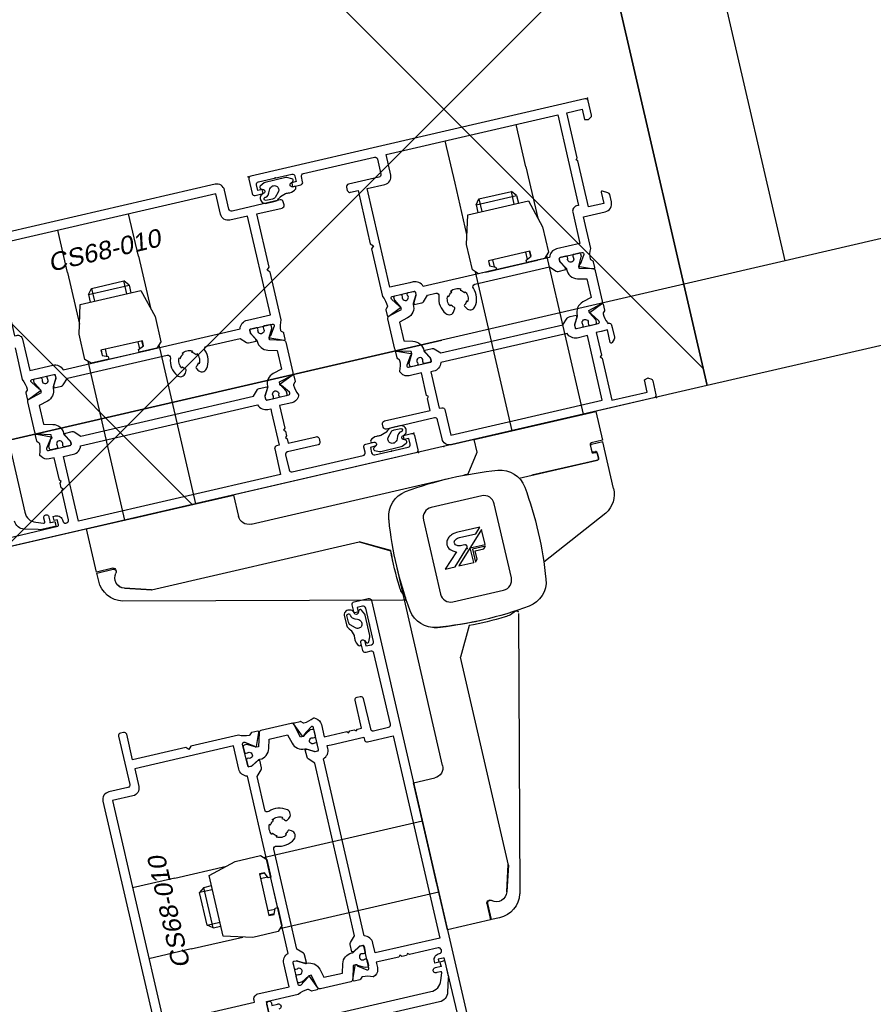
# Model space of a CAD drawing. Header units: centimetres. Extents: x -15121 to 17422, y -60492 to 0.
# Tile 145 of 256: x 2316 to 2332, y -30537 to -30519. Entities that reach past the tile are written whole.
import ezdxf
from ezdxf.enums import TextEntityAlignment as Align
from ezdxf.lldxf.tags import DXFTag

# ---------------------------------------------------------------- set-up
doc = ezdxf.new("R2010")
doc.units = ezdxf.units.CM
doc.header["$LTSCALE"] = 60
for name, pattern in [('__FK_przerywana', [0.32004, 0.16002, -0.16002]), ('DP', [0.5, 0.3, -0.2]), ('KRE-SR', [0.2, 0.12, -0.08])]:
    doc.linetypes.add(name, pattern=pattern)
for name, color, linetype in [('A-SCI', 7, 'Continuous'), ('AIKA NADPROŻA2', 7, 'Continuous'), ('AIKA powierzchnie2', 2, 'Continuous'), ('AIKA sufity podwieszane', 8, 'Continuous'), ('AIKA TYNK2', 5, 'Continuous'), ('AIKA wymiarowanie ogólne rzut2', 7, 'Continuous'), ('AIKA ŚCIANA2', 8, 'Continuous'), ('BA_drz', 7, 'Continuous'), ('podciagi i nadproza', 7, 'DP'), ('RI-PROFILE', 8, 'Continuous')]:
    doc.layers.add(name, color=color, linetype=linetype)
doc.styles.add('T5', font='arial.ttf', dxfattribs={"oblique": 10, "height": 3.5})
doc.styles.add('wymiar', font='txt.shx', dxfattribs={"width": 0.6})
tags = doc.linetypes.add('KRE-DR', pattern=[0.1, 0.06, -0.04]).pattern_tags.tags
tags[6:7] = [DXFTag(74, 4), DXFTag(75, 0), DXFTag(340, '0'), DXFTag(46, 1.0), DXFTag(50, 0.0), DXFTag(44, 0.0), DXFTag(45, 0.0)]
tags[4:5] = [DXFTag(74, 4), DXFTag(75, 0), DXFTag(340, '0'), DXFTag(46, 1.0), DXFTag(50, 0.0), DXFTag(44, 0.0), DXFTag(45, 0.0)]
doc.dimstyles.new('Dwudziestka', dxfattribs={"dimtxt": 7, "dimasz": 0.7, "dimexe": 5, "dimexo": 0, "dimgap": 2.5, "dimtad": 1, "dimtoh": 1, "dimdec": 3, "dimrnd": 0.5, "dimdsep": 46, "dimtxsty": 'wymiar', "dimblk": 'znacznik', "dimcen": 0, "dimdle": 5, "dimse1": 1, "dimse2": 1, "dimclrd": 256, "dimclre": 256, "dimclrt": 256, "dimadec": 0, "dimazin": 0, "dimtfac": 0.4, "dimtdec": 3, "dimtix": 1, "dimtofl": 0, "dimtmove": 2, "dimatfit": 3, "dimldrblk": 'znacznik', "dimfxl": 1, "dimtolj": 1, "dimarcsym": 0})

# ---------------------------------------------------------------- blocks, each defined once
blk = doc.blocks.new('drzwi90+50')
at = {"layer": 'RI-PROFILE'}
for p, q in [((-163.05, 4.884), (-163.05, 5.719)), ((-161.65, 4.884), (-161.65, 5.719)), ((-155.4, 4.884), (-155.4, 5.72)), ((-154, 4.884), (-154, 5.72)), ((-158.121, 5.507), (-158.121, 5.507)), ((-163.05, 4.884), (-163.05, 3.867)), ((-161.65, 3.867), (-161.65, 4.884)), ((-155.4, 4.884), (-155.4, 3.867)), ((-154, 4.884), (-154, 3.867)), ((-162.75, 4.384), (-162.67, 4.484)), ((-161.95, 4.384), (-162.75, 4.384)), ((-162.75, 4.384), (-162.75, 4.233)), ((-162.03, 4.484), (-162.67, 4.484)), ((-162.67, 4.233), (-162.67, 4.484)), ((-161.95, 4.384), (-162.03, 4.484)), ((-162.03, 4.484), (-162.03, 4.233)), ((-161.95, 4.384), (-161.95, 4.233)), ((-155.1, 4.384), (-155.02, 4.484)), ((-154.3, 4.384), (-155.1, 4.384)), ((-155.1, 4.384), (-155.1, 4.233)), ((-154.38, 4.484), (-155.02, 4.484)), ((-155.02, 4.233), (-155.02, 4.484)), ((-154.38, 4.484), (-154.38, 4.233)), ((-154.3, 4.384), (-154.38, 4.484)), ((-154.3, 4.384), (-154.3, 4.233)), ((-162.75, 3.179), (-162.75, 3.284)), ((-162.67, 3.284), (-162.67, 3.143)), ((-162.03, 3.143), (-162.03, 3.284)), ((-161.95, 3.179), (-161.95, 3.284)), ((-155.1, 3.179), (-155.1, 3.284)), ((-155.02, 3.284), (-155.02, 3.143)), ((-154.38, 3.143), (-154.38, 3.284)), ((-154.3, 3.179), (-154.3, 3.284)), ((-163.05, 3.134), (-163.05, -0.001)), ((-161.84, 3.084), (-162.86, 3.084)), ((-161.65, -0.001), (-161.65, 3.134)), ((-155.4, 3.134), (-155.4, -0.001)), ((-154.19, 3.084), (-155.21, 3.084)), ((-154, 3.134), (-154, -0.001)), ((-159.479, 0.392), (-159.479, 0.392)), ((-161.8, -0.001), (-162.9, -0.001)), ((-153.25, -0.001), (-156.15, -0.001)), ((-156.15, -0.001), (-156.15, -0.421)), ((-154.15, -0.001), (-155.25, -0.001)), ((-153.25, -0.851), (-153.25, -0.001)), ((-163.3, -1.52), (-163.3, -0.601)), ((-163.08, -0.751), (-163.12, -0.751)), ((-156.352, -0.621), (-160.25, -0.621)), ((-153.62, -0.921), (-153.62, -0.901)), ((-153.57, -0.851), (-153.25, -0.851)), ((-153.25, -0.871), (-153.57, -0.871)), ((-153.25, -1.029), (-153.25, -0.871)), ((-153.705, -1.276), (-154.211, -1.421)), ((-154.2, -1.421), (-153.703, -1.276)), ((-158.868, -2.701), (-153.612, -1.509)), ((-158.3, -1.421), (-158.856, -1.725)), ((-158.856, -1.721), (-158.3, -1.421)), ((-154.2, -1.421), (-158.3, -1.421)), ((-158.9, -5.969), (-158.9, -2.071)), ((-158.895, -2.701), (-158.868, -2.701)), ((-160.299, -3.421), (-160.249, -3.421)), ((-158.28, -6.171), (-158.7, -6.171)), ((-158.28, -9.071), (-158.28, -6.171)), ((-155.145, -6.921), (-158.28, -6.921)), ((-153.395, -6.921), (-154.411, -6.921)), ((-153.395, -6.921), (-152.558, -6.921)), ((-158.28, -8.171), (-158.28, -7.071)), ((-155.195, -8.131), (-155.195, -7.111)), ((-154.995, -7.301), (-155.136, -7.301)), ((-155.099, -7.221), (-154.995, -7.221)), ((-153.895, -7.221), (-154.045, -7.221)), ((-154.045, -7.301), (-153.795, -7.301)), ((-153.895, -7.221), (-153.795, -7.301)), ((-153.895, -8.021), (-153.895, -7.221)), ((-153.795, -7.941), (-153.795, -7.301)), ((-155.136, -7.941), (-154.995, -7.941)), ((-153.795, -7.941), (-154.045, -7.941)), ((-153.895, -8.021), (-153.795, -7.941)), ((-155.099, -8.021), (-154.995, -8.021)), ((-153.895, -8.021), (-154.045, -8.021)), ((-155.145, -8.321), (-158.28, -8.321)), ((-153.395, -8.321), (-154.411, -8.321)), ((-153.395, -8.321), (-152.558, -8.321)), ((-159.2, -8.701), (-159.18, -8.701)), ((-159.15, -9.071), (-159.15, -8.751)), ((-159.13, -8.751), (-159.13, -9.071)), ((-159.13, -9.071), (-158.28, -9.071))]:
    blk.add_line(p, q, dxfattribs=at)
at = {"layer": 'RI-PROFILE', "linetype": 'KRE-DR'}
for p, q in [((-160.98, -3.453), (-159.788, -8.709)), ((-160, -3.465), (-159.7, -4.021)), ((-159.7, -8.121), (-159.7, -4.021)), ((-159.554, -8.616), (-159.7, -8.11)), ((-159.7, -8.121), (-159.554, -8.618)), ((-159.307, -9.071), (-159.15, -9.071))]:
    blk.add_line(p, q, dxfattribs=at)
at = {"layer": 'RI-PROFILE'}
for points in [[(-160.089, 2.788, -0.634584), (-160.071, 2.822), (-159.959, 2.987, 0.606807), (-159.984, 3.034), (-160.415, 3.034, 0.414214), (-160.435, 3.014), (-160.435, 2.959, 0.131676), (-160.432, 2.949), (-160.36, 2.824), (-160.36, 2.784), (-160.48, 2.784), (-160.509, 2.784, -0.198555), (-160.545, 2.798), (-160.65, 2.904), (-160.813, 2.904, 0.52837), (-160.859, 2.836, -0.26311), (-160.911, 2.481, -0.530631), (-161.077, 2.491), (-161.103, 2.536, -0.386734), (-161.097, 2.563, 0.112751), (-161.046, 2.621), (-161.028, 2.603, 0.272863), (-161.027, 2.806), (-161.046, 2.788, 0.145875), (-161.116, 2.858), (-161.098, 2.877, 0.273231), (-161.301, 2.877), (-161.283, 2.858, 0.145873), (-161.354, 2.788), (-161.372, 2.806, 0.272961), (-161.372, 2.603), (-161.354, 2.621, 0.112964), (-161.302, 2.562, -0.386405), (-161.297, 2.536), (-161.323, 2.491, -0.53092), (-161.488, 2.481, -0.263409), (-161.54, 2.836, 0.527324), (-161.587, 2.904), (-163.059, 2.904), (-163.165, 2.798, -0.193638), (-163.2, 2.784), (-163.35, 2.784), (-163.35, 2.824), (-163.277, 2.949, 0.225639), (-163.275, 2.959), (-163.275, 3.014, 0.378023), (-163.295, 3.034), (-163.727, 3.034, 0.606807), (-163.752, 2.987), (-163.642, 2.82, -0.743149), (-163.623, 2.785), (-163.877, 2.678, -0.535124), (-163.904, 2.696), (-163.905, 2.809, -0.194092), (-163.899, 2.823), (-163.866, 2.858, 0.197355), (-163.86, 2.872, 0.109095), (-163.91, 3.075), (-163.91, 3.698), (-164.34, 3.698, -0.414214), (-164.5, 3.858), (-164.5, 3.998, -0.26784), (-164.475, 4.041), (-164.38, 4.096, -0.577486), (-164.35, 4.079), (-164.35, 3.859), (-164.05, 3.859), (-164.05, 4.769), (-164.02, 4.799), (-164.05, 4.829), (-164.05, 5.719), (-164.35, 5.719), (-164.35, 5.517), (-164.417, 5.499, -0.199036), (-164.432, 5.501), (-164.475, 5.526, -0.267999), (-164.5, 5.569), (-164.5, 5.849, -0.414214), (-164.45, 5.899), (-157.85, 5.899, -0.414214), (-157.8, 5.849), (-157.8, 5.569, -0.414214), (-157.85, 5.519), (-158.01, 5.519), (-158.01, 5.599), (-157.92, 5.599), (-157.92, 5.709, 0.414214), (-157.97, 5.759), (-158.63, 5.759, 0.414214), (-158.68, 5.709), (-158.68, 5.599), (-158.59, 5.599), (-158.59, 5.519), (-158.75, 5.519, -0.414214), (-158.8, 5.569), (-158.8, 5.669, 0.414214), (-158.85, 5.719), (-160.25, 5.719, 0.414214), (-160.3, 5.669), (-160.3, 5.374, 0.414214), (-160.25, 5.324), (-159.65, 5.324, -0.414214), (-159.6, 5.274), (-159.6, 5.214, -0.414214), (-159.65, 5.164), (-159.8, 5.164), (-159.8, 4.114), (-159.85, 4.064), (-159.8, 4.014), (-159.8, 3.075, 0.114289), (-159.85, 2.872, 0.197355), (-159.845, 2.858), (-159.812, 2.823, -0.194092), (-159.806, 2.809), (-159.806, 2.696, -0.535124), (-159.834, 2.678)], [(-160.608, 3.084, -0.333959), (-160.435, 3.214), (-160.374, 3.214), (-159.98, 3.214), (-159.98, 5.164), (-160.33, 5.164, -0.414214), (-160.48, 5.314), (-160.48, 5.719), (-163.87, 5.719), (-163.87, 3.929), (-163.83, 3.929, -0.414214), (-163.73, 3.829), (-163.73, 3.214), (-163.266, 3.214, -0.320603), (-163.102, 3.084)], [(-158.03, 5.593, 0.767684), (-158.01, 5.519), (-157.998, 5.518, -0.085146), (-157.987, 5.515, -0.196823), (-157.939, 5.46, -0.478694), (-158.008, 5.324), (-158.198, 5.324), (-158.198, 5.324, -0.174661), (-158.275, 5.351), (-158.282, 5.358), (-158.319, 5.384), (-158.322, 5.386), (-158.43, 5.421, 0.068397), (-158.502, 5.419), (-158.515, 5.419, -0.170232), (-158.639, 5.466, -0.665595), (-158.62, 5.519), (-158.59, 5.519, 0.766536), (-158.57, 5.593), (-158.615, 5.619, -0.60612), (-158.612, 5.672), (-158.523, 5.714), (-158.502, 5.719), (-158.097, 5.719), (-158.076, 5.714), (-157.987, 5.672, -0.606131), (-157.985, 5.619)], [(-153.498, 3.085), (-156.992, 3.085, 0.33408), (-157.165, 3.215), (-157.62, 3.215), (-157.62, 5.165), (-157.27, 5.165, 0.414214), (-157.12, 5.315), (-157.12, 5.72), (-152.73, 5.72), (-152.73, 3.93), (-152.77, 3.93, 0.414214), (-152.87, 3.83), (-152.87, 3.215), (-152.87, 3.215), (-153.325, 3.215, 0.333959)], [(-158.296, 5.48), (-158.217, 5.393, 0.18506), (-158.157, 5.375), (-158.027, 5.375), (-158.007, 5.387), (-158, 5.409), (-158.01, 5.43), (-158.032, 5.439), (-158.043, 5.44), (-158.062, 5.443), (-158.094, 5.464), (-158.121, 5.507), (-158.141, 5.553), (-158.156, 5.58, 0.433179), (-158.288, 5.602, 0.420657), (-158.296, 5.48, -1.025064)], [(-163.276, 2.96), (-163.364, 2.807, 0.13166), (-163.368, 2.792, -0.358413), (-163.532, 2.563), (-163.706, 2.518), (-163.706, 2.15), (-163.532, 2.104, -0.358413), (-163.368, 1.876, 0.164629), (-163.364, 1.861), (-163.277, 1.708), (-163.277, 1.658, -0.461597), (-163.301, 1.635), (-163.411, 1.635, -0.434504), (-163.436, 1.659), (-163.436, 1.68, 1.657677), (-163.541, 1.683), (-163.541, 1.659, -0.439085), (-163.566, 1.635), (-163.676, 1.635, -0.438953), (-163.701, 1.659), (-163.701, 1.702, -0.158229), (-163.698, 1.712), (-163.61, 1.873), (-163.609, 1.917), (-163.869, 1.988, -0.319083), (-163.906, 2.034), (-163.906, 2.633, -0.340697), (-163.869, 2.682), (-163.609, 2.75), (-163.61, 2.795), (-163.698, 2.955, -0.126209), (-163.701, 2.965), (-163.701, 3.009, -0.414214), (-163.676, 3.034), (-163.566, 3.034, -0.414214), (-163.541, 3.009), (-163.541, 2.984, 1.657677), (-163.436, 2.987), (-163.436, 3.009, -0.414214), (-163.411, 3.034), (-163.301, 3.034, -0.414214), (-163.276, 3.009)], [(-160.435, 2.96), (-160.346, 2.807, -0.13166), (-160.342, 2.792, 0.358413), (-160.178, 2.563), (-160.005, 2.518), (-160.005, 2.15), (-160.178, 2.104, 0.358413), (-160.342, 1.876, -0.164629), (-160.346, 1.861), (-160.434, 1.708), (-160.434, 1.658, 0.461597), (-160.409, 1.635), (-160.3, 1.635, 0.434504), (-160.275, 1.659), (-160.275, 1.68, -1.657677), (-160.17, 1.683), (-160.17, 1.659, 0.439085), (-160.145, 1.635), (-160.035, 1.635, 0.438953), (-160.01, 1.659), (-160.01, 1.702, 0.158229), (-160.013, 1.712), (-160.1, 1.873), (-160.102, 1.917), (-159.842, 1.988, 0.319083), (-159.805, 2.034), (-159.805, 2.633, 0.340697), (-159.842, 2.682), (-160.102, 2.75), (-160.1, 2.795), (-160.013, 2.955, 0.126209), (-160.01, 2.965), (-160.01, 3.009, 0.414214), (-160.035, 3.034), (-160.145, 3.034, 0.414214), (-160.17, 3.009), (-160.17, 2.984, -1.657677), (-160.275, 2.987), (-160.275, 3.009, 0.414214), (-160.3, 3.034), (-160.41, 3.034, 0.414214), (-160.435, 3.009)], [(-157.299, 3.034), (-157.189, 3.034, -0.459063), (-157.165, 3.01), (-157.165, 2.961), (-157.253, 2.808, 0.13166), (-157.257, 2.793), (-157.257, 2.777, -0.340635), (-157.421, 2.565), (-157.594, 2.519), (-157.594, 2.151), (-157.421, 2.105, -0.340635), (-157.257, 1.893), (-157.257, 1.877, 0.13166), (-157.253, 1.862), (-157.164, 1.709), (-157.164, 1.66, -0.414214), (-157.189, 1.635), (-157.299, 1.635, -0.414214), (-157.324, 1.66), (-157.324, 1.682, 1.657677), (-157.429, 1.684), (-157.429, 1.66, -0.414214), (-157.454, 1.635), (-157.564, 1.635, -0.414214), (-157.589, 1.66), (-157.589, 1.704, -0.177104), (-157.587, 1.714), (-157.499, 1.874), (-157.497, 1.919), (-157.757, 1.987, -0.340697), (-157.794, 2.035), (-157.794, 2.635, -0.308868), (-157.755, 2.679), (-157.497, 2.751), (-157.499, 2.796), (-157.587, 2.956, 0.02896), (-157.589, 2.966), (-157.589, 3.01, -0.440048), (-157.564, 3.034), (-157.454, 3.034, -0.443383), (-157.429, 3.01), (-157.429, 2.986, 1.657677), (-157.324, 2.989), (-157.324, 3.01, -0.44283)], [(-160.48, 0.179), (-163.47, 0.179), (-163.47, 1.454), (-163.266, 1.454, 0.320603), (-163.102, 1.584), (-160.608, 1.584, 0.333959), (-160.435, 1.454), (-160.38, 1.454), (-160.38, 0.734), (-160.43, 0.734, 0.414214), (-160.48, 0.684)], [(-159.57, 0.305, 0.767684), (-159.59, 0.38), (-159.602, 0.381, -0.085146), (-159.613, 0.384, -0.196823), (-159.66, 0.439, -0.478694), (-159.591, 0.575), (-159.401, 0.575), (-159.401, 0.575, -0.174661), (-159.325, 0.547), (-159.317, 0.541), (-159.281, 0.515), (-159.277, 0.513), (-159.169, 0.477, 0.068397), (-159.097, 0.48), (-159.084, 0.48, -0.170232), (-158.96, 0.433, -0.665595), (-158.98, 0.38), (-159.009, 0.38, 0.766536), (-159.03, 0.305), (-158.985, 0.279, -0.60612), (-158.987, 0.226), (-159.076, 0.185), (-159.097, 0.18), (-159.502, 0.18), (-159.523, 0.185), (-159.612, 0.226, -0.606131), (-159.615, 0.279)], [(-159.304, 0.419), (-159.383, 0.505, 0.18506), (-159.442, 0.524), (-159.572, 0.524), (-159.593, 0.512), (-159.6, 0.49), (-159.59, 0.468), (-159.568, 0.46), (-159.556, 0.459), (-159.538, 0.456), (-159.505, 0.435), (-159.479, 0.392), (-159.459, 0.346), (-159.444, 0.319, 0.433179), (-159.312, 0.297, 0.420657), (-159.304, 0.419, -1.025064)], [(-157.973, -2.751, 0.767684), (-157.899, -2.731), (-157.897, -2.719, -0.085146), (-157.895, -2.708, -0.196823), (-157.839, -2.661, -0.478694), (-157.703, -2.73), (-157.703, -2.92), (-157.703, -2.92, -0.174661), (-157.731, -2.996), (-157.738, -3.004), (-157.763, -3.04), (-157.766, -3.044), (-157.801, -3.152, 0.068397), (-157.798, -3.224), (-157.798, -3.237, -0.170232), (-157.845, -3.361, -0.665595), (-157.898, -3.341), (-157.898, -3.312, 0.766536), (-157.973, -3.292), (-157.999, -3.336, -0.60612), (-158.052, -3.334), (-158.094, -3.245), (-158.098, -3.224), (-158.098, -2.819), (-158.094, -2.798), (-158.052, -2.709, -0.606131), (-157.999, -2.706)], [(-157.86, -3.017), (-157.773, -2.938, 0.18506), (-157.755, -2.879), (-157.755, -2.749), (-157.766, -2.728), (-157.789, -2.721), (-157.81, -2.731), (-157.819, -2.753), (-157.82, -2.765), (-157.822, -2.783), (-157.844, -2.816), (-157.887, -2.842), (-157.933, -2.862), (-157.96, -2.877, 0.433179), (-157.981, -3.009, 0.420657), (-157.86, -3.017, -1.025064)], [(-155.244, -5.022), (-155.244, -5.132, -0.459063), (-155.268, -5.156), (-155.317, -5.156), (-155.471, -5.068, 0.13166), (-155.486, -5.064), (-155.501, -5.064, -0.340635), (-155.714, -4.9), (-155.759, -4.727), (-156.127, -4.727), (-156.173, -4.9, -0.340635), (-156.386, -5.064), (-156.401, -5.064, 0.13166), (-156.416, -5.068), (-156.569, -5.157), (-156.618, -5.157, -0.414214), (-156.643, -5.132), (-156.643, -5.022, -0.414214), (-156.618, -4.997), (-156.597, -4.997, 1.657677), (-156.594, -4.892), (-156.618, -4.892, -0.414214), (-156.643, -4.867), (-156.643, -4.757, -0.414214), (-156.618, -4.732), (-156.575, -4.732, -0.177104), (-156.565, -4.734), (-156.405, -4.822), (-156.36, -4.824), (-156.291, -4.564, -0.340697), (-156.243, -4.527), (-155.644, -4.527, -0.308868), (-155.6, -4.566), (-155.527, -4.824), (-155.482, -4.822), (-155.322, -4.734, 0.02896), (-155.312, -4.732), (-155.268, -4.732, -0.440048), (-155.244, -4.757), (-155.244, -4.867, -0.443383), (-155.268, -4.892), (-155.293, -4.892, 1.657677), (-155.29, -4.997), (-155.268, -4.997, -0.44283)], [(-155.193, -8.823), (-155.193, -5.329, 0.33408), (-155.063, -5.156), (-155.063, -4.701), (-153.113, -4.701), (-153.113, -5.051, 0.414214), (-152.963, -5.201), (-152.558, -5.201), (-152.558, -9.591), (-154.349, -9.591), (-154.349, -9.551, 0.414214), (-154.449, -9.451), (-155.063, -9.451), (-155.063, -9.451), (-155.063, -8.996, 0.333959)]]:
    blk.add_lwpolyline(points, format="xyb", close=True, dxfattribs=at)
for points in [[(-152.69, 3.7), (-152.69, 3.076, 0.106121), (-152.74, 2.873, 0.205169), (-152.734, 2.858), (-152.702, 2.825, -0.197654), (-152.696, 2.811), (-152.696, 2.697, -0.536162), (-152.724, 2.679), (-152.979, 2.787, -0.626446), (-152.962, 2.822), (-152.849, 2.988, 0.606807), (-152.874, 3.035), (-153.305, 3.035, 0.414214), (-153.325, 3.015), (-153.325, 2.96, 0.131589), (-153.322, 2.95), (-153.25, 2.825), (-153.25, 2.785), (-153.399, 2.785, -0.198435), (-153.435, 2.8), (-153.54, 2.905), (-155.513, 2.905, 0.527301), (-155.559, 2.837, -0.263181), (-155.611, 2.482, -0.530303), (-155.776, 2.492), (-155.803, 2.537, -0.387107), (-155.797, 2.563, 0.112813), (-155.746, 2.622), (-155.728, 2.603, 0.272961), (-155.727, 2.807), (-155.746, 2.788, 0.14588), (-155.816, 2.859), (-155.798, 2.877, 0.273255), (-156.001, 2.877), (-155.983, 2.859, 0.14598), (-156.054, 2.788), (-156.072, 2.807, 0.272863), (-156.072, 2.603), (-156.054, 2.622, 0.112856), (-156.002, 2.563, -0.386415), (-155.997, 2.537), (-156.023, 2.492, -0.530912), (-156.188, 2.481, -0.263412), (-156.24, 2.837, 0.527237), (-156.287, 2.905), (-156.949, 2.905), (-157.055, 2.8, -0.198435), (-157.09, 2.785), (-157.24, 2.785), (-157.24, 2.825), (-157.167, 2.95, 0.131589), (-157.165, 2.96), (-157.165, 3.015, 0.414214), (-157.185, 3.035), (-157.616, 3.035, 0.606807), (-157.64, 2.988), (-157.528, 2.822, -0.629353), (-157.509, 2.787), (-157.765, 2.679, -0.536162), (-157.793, 2.697), (-157.794, 2.811, -0.197654), (-157.788, 2.825), (-157.755, 2.858, 0.205169), (-157.749, 2.873, 0.106092), (-157.8, 3.076), (-157.8, 4.015), (-157.75, 4.065), (-157.8, 4.115), (-157.8, 5.165), (-158.3, 5.165, -0.414214), (-158.35, 5.215), (-158.35, 5.275, -0.414214), (-158.3, 5.325), (-157.35, 5.325, 0.414292), (-157.3, 5.375), (-157.3, 5.75, -0.414292), (-157.15, 5.9), (-152.15, 5.9, -0.414214)], [(-152.165, 3.312), (-152.165, 0.579, -0.342952), (-152.329, 0.344), (-152.469, 0.293, -0.638068), (-152.495, 0.312), (-152.495, 0.385, 1.146176), (-152.595, 0.385), (-152.595, 0.275), (-152.64, 0.275), (-152.685, 0.275), (-152.685, 0.23), (-152.685, 0.186), (-152.64, 0.184), (-152.407, 0.184), (-152.372, 0.184), (-152.339, 0.197), (-152.082, 0.267, 0.351665), (-151.935, 0.46)], [(-152.902, 1.714), (-152.99, 1.874), (-152.992, 1.919), (-152.732, 1.987, 0.340697), (-152.695, 2.035), (-152.695, 2.635, 0.340697), (-152.732, 2.683), (-152.992, 2.751), (-152.99, 2.796), (-152.902, 2.956), (-152.902, 2.956), (-152.902, 2.957), (-152.902, 2.957), (-152.902, 2.957), (-152.902, 2.957), (-152.902, 2.957), (-152.902, 2.958), (-152.902, 2.958), (-152.902, 2.958), (-152.902, 2.958), (-152.901, 2.958), (-152.901, 2.959), (-152.901, 2.959), (-152.901, 2.959), (-152.901, 2.959), (-152.901, 2.959), (-152.901, 2.959), (-152.901, 2.96), (-152.901, 2.96), (-152.901, 2.96), (-152.901, 2.96), (-152.901, 2.96), (-152.901, 2.961), (-152.901, 2.961), (-152.9, 2.961), (-152.9, 2.961), (-152.9, 2.962), (-152.9, 2.962), (-152.9, 2.962), (-152.9, 2.962), (-152.9, 2.962), (-152.9, 2.963), (-152.9, 2.963), (-152.9, 2.963), (-152.9, 2.963), (-152.9, 2.963), (-152.9, 2.964), (-152.9, 2.964), (-152.9, 2.964), (-152.9, 2.964), (-152.9, 2.964), (-152.9, 2.965), (-152.9, 2.965), (-152.9, 2.965), (-152.9, 2.965), (-152.9, 2.965), (-152.9, 2.966), (-152.9, 2.966), (-152.9, 2.966), (-152.9, 2.966), (-152.9, 3.01, 0.440048), (-152.925, 3.034), (-153.035, 3.034, 0.443383), (-153.06, 3.01), (-153.06, 2.986, -1.657677), (-153.165, 2.989), (-153.165, 3.01, 0.44283), (-153.19, 3.034), (-153.3, 3.034, 0.459063), (-153.324, 3.01), (-153.324, 2.961), (-153.236, 2.808, -0.13166), (-153.232, 2.793), (-153.232, 2.777, 0.340635), (-153.068, 2.565), (-152.895, 2.519), (-152.895, 2.151), (-153.068, 2.105, 0.340635), (-153.232, 1.893), (-153.232, 1.877, -0.13166), (-153.236, 1.862), (-153.325, 1.709), (-153.325, 1.66, 0.414214), (-153.3, 1.635), (-153.19, 1.635, 0.414214), (-153.165, 1.66), (-153.165, 1.682, -1.657677), (-153.06, 1.684), (-153.06, 1.66, 0.414214), (-153.035, 1.635), (-152.925, 1.635, 0.414214), (-152.9, 1.66), (-152.9, 1.704), (-152.9, 1.704), (-152.9, 1.704), (-152.9, 1.705), (-152.9, 1.705), (-152.9, 1.705), (-152.9, 1.705), (-152.9, 1.705), (-152.9, 1.706), (-152.9, 1.706), (-152.9, 1.706), (-152.9, 1.706), (-152.9, 1.706), (-152.9, 1.707), (-152.9, 1.707), (-152.9, 1.707), (-152.9, 1.707), (-152.9, 1.707), (-152.9, 1.708)], [(-160.651, 1.764), (-163.06, 1.765), (-163.165, 1.869, 0.198555), (-163.2, 1.884), (-163.23, 1.884), (-163.35, 1.884), (-163.35, 1.844), (-163.277, 1.718, -0.131676), (-163.275, 1.708), (-163.275, 1.654, -0.414214), (-163.295, 1.634), (-163.726, 1.634, -0.606807), (-163.75, 1.681), (-163.639, 1.845, 0.646901), (-163.624, 1.883), (-163.875, 1.99, 0.535124), (-163.903, 1.972), (-163.904, 1.858, 0.194092), (-163.898, 1.845), (-163.865, 1.81, -0.197355), (-163.859, 1.796, -0.120169), (-163.904, 1.613), (-163.904, 1.594), (-163.92, 1.594, 0.414214), (-163.97, 1.544), (-163.97, 1.498), (-163.97, 1.308, 0.183977), (-163.957, 1.274), (-163.905, 1.216, 0.689293), (-163.87, 1.229), (-163.87, 1.474), (-163.745, 1.474), (-163.65, 1.474), (-163.65, 1.029), (-163.62, 0.999), (-163.65, 0.969), (-163.65, 0.139), (-164.35, 0.139), (-164.35, 0.38), (-164.417, 0.398, 0.199491), (-164.432, 0.396), (-164.475, 0.371, 0.26753), (-164.5, 0.328), (-164.5, 0.049, 0.414214), (-164.45, -0.001), (-160.45, -0.001, 0.414214), (-160.3, 0.149), (-160.3, 0.524, -0.414214), (-160.25, 0.574), (-159.3, 0.574, 0.414214), (-159.25, 0.624), (-159.25, 0.684, 0.414246), (-159.3, 0.734), (-160.2, 0.734), (-160.2, 0.969), (-160.23, 0.999), (-160.2, 1.029), (-160.2, 1.474), (-159.96, 1.474, 0.339941), (-159.802, 1.589, 0.187191), (-159.803, 1.6, -0.110142), (-159.85, 1.796, -0.197355), (-159.845, 1.81), (-159.812, 1.845, 0.194092), (-159.806, 1.859), (-159.806, 1.972, 0.535124), (-159.834, 1.99), (-160.086, 1.884, 0.700624), (-160.07, 1.846), (-159.959, 1.681, -0.606807), (-159.984, 1.634), (-160.415, 1.634, -0.414214), (-160.435, 1.654), (-160.435, 1.709, -0.131676), (-160.432, 1.719), (-160.36, 1.844), (-160.36, 1.884), (-160.48, 1.884), (-160.509, 1.884, 0.198555), (-160.545, 1.869), (-160.65, 1.764)], [(-150.7, 0.165), (-152.72, 0.18, -0.412055), (-152.74, 0.2), (-152.74, 0.3), (-152.68, 0.3), (-152.68, 0.38), (-152.72, 0.38, 0.43156), (-152.839, 0.253, -0.43156), (-152.889, 0.2), (-152.9, 0.2, -0.414214), (-152.95, 0.25), (-152.95, 0.82), (-152.98, 0.85), (-152.95, 0.88), (-152.95, 0.97), (-152.98, 1), (-152.95, 1.03), (-152.95, 1.475), (-152.85, 1.475, 0.268304), (-152.709, 1.552), (-152.693, 1.579, 0.250573), (-152.692, 1.598, -0.103677), (-152.74, 1.797, -0.205169), (-152.734, 1.812), (-152.702, 1.845, 0.197654), (-152.696, 1.859), (-152.696, 1.973, 0.536162), (-152.724, 1.991), (-152.983, 1.881, 1.096781), (-152.964, 1.846), (-152.849, 1.682, -0.606807), (-152.874, 1.635), (-153.305, 1.635, -0.414214), (-153.325, 1.655), (-153.325, 1.71, -0.131589), (-153.322, 1.72), (-153.25, 1.845), (-153.25, 1.885), (-153.399, 1.885, 0.198435), (-153.435, 1.87), (-153.541, 1.764), (-156.949, 1.765), (-157.055, 1.87, 0.198435), (-157.09, 1.885), (-157.24, 1.885), (-157.24, 1.845), (-157.167, 1.72, -0.131589), (-157.165, 1.71), (-157.165, 1.655, -0.414214), (-157.185, 1.635), (-157.616, 1.635, -0.606807), (-157.64, 1.682), (-157.525, 1.846, 1.096781), (-157.506, 1.881), (-157.765, 1.991, 0.536162), (-157.793, 1.973), (-157.794, 1.859, 0.197654), (-157.788, 1.845), (-157.755, 1.812, -0.205169), (-157.749, 1.797, -0.103677), (-157.798, 1.598, 0.250573), (-157.797, 1.579), (-157.781, 1.552, 0.268304), (-157.64, 1.475), (-157.4, 1.475), (-157.4, 1.03), (-157.37, 1), (-157.4, 0.97), (-157.4, 0.88), (-157.37, 0.85), (-157.4, 0.82), (-157.4, 0.735), (-157.95, 0.735, 0.414214), (-158, 0.685), (-158, 0.625, 0.414165), (-157.95, 0.575), (-157.35, 0.575), (-157.347, 0.575), (-157.345, 0.575), (-157.344, 0.575), (-157.342, 0.575), (-157.341, 0.574), (-157.339, 0.574), (-157.338, 0.574), (-157.336, 0.573), (-157.335, 0.573), (-157.333, 0.572), (-157.332, 0.572), (-157.331, 0.571), (-157.329, 0.571), (-157.328, 0.57), (-157.326, 0.569), (-157.325, 0.568), (-157.323, 0.568), (-157.322, 0.567), (-157.321, 0.566), (-157.319, 0.565), (-157.318, 0.564), (-157.317, 0.563), (-157.315, 0.562), (-157.314, 0.56), (-157.313, 0.559), (-157.312, 0.558), (-157.311, 0.557), (-157.31, 0.555), (-157.309, 0.554), (-157.308, 0.553), (-157.307, 0.551), (-157.306, 0.55), (-157.306, 0.549), (-157.305, 0.547), (-157.304, 0.546), (-157.303, 0.544), (-157.303, 0.543), (-157.302, 0.541), (-157.302, 0.54), (-157.301, 0.538), (-157.301, 0.537), (-157.301, 0.535), (-157.3, 0.534), (-157.3, 0.532), (-157.3, 0.531), (-157.3, 0.529), (-157.3, 0.528), (-157.3, 0.526), (-157.3, 0.525), (-157.3, 0.525), (-157.3, 0.23, -0.414214), (-157.35, 0.18), (-158.75, 0.18, -0.414214), (-158.8, 0.23), (-158.8, 0.33, 0.414214), (-158.85, 0.38), (-159.01, 0.38, 0.998203), (-159.01, 0.3), (-158.92, 0.3), (-158.92, 0.19, -0.414214), (-158.97, 0.14), (-159.63, 0.14, -0.414214), (-159.68, 0.19), (-159.68, 0.3), (-159.59, 0.3), (-159.59, 0.38), (-159.75, 0.38, 0.414214), (-159.8, 0.33), (-159.8, 0.05, 0.414214), (-159.75, 0), (-149.65, 0, 0.414214)], [(-157.17, 0.735, -0.414214), (-157.12, 0.685), (-157.12, 0.18), (-153.13, 0.18), (-153.13, 1.455), (-153.325, 1.455, -0.333915), (-153.497, 1.585), (-156.992, 1.585, -0.33369), (-157.165, 1.455), (-157.22, 1.455), (-157.22, 1.455), (-157.22, 1.38), (-157.22, 0.735), (-157.17, 0.735), (-157.167, 0.735)], [(-160.55, -0.621), (-160.641, -0.621), (-160.9, -0.251), (-160.9, -0.001), (-163.3, -0.001), (-163.3, -0.571), (-163.08, -0.571, -0.414214), (-163.05, -0.601), (-163.05, -0.741, -0.414214), (-163.08, -0.771), (-163.12, -0.771, 0.414214), (-163.15, -0.801), (-163.15, -0.891, 0.414214), (-163.12, -0.921), (-162.9, -0.921), (-161.825, -0.921)], [(-163.3, -0.601), (-163.08, -0.601, -0.414214), (-163.05, -0.631), (-163.05, -0.721, -0.414214), (-163.08, -0.751)], [(-163.15, -0.891), (-163.15, -0.781, -0.414214), (-163.12, -0.751)], [(-161.575, -0.921), (-163.12, -0.921, -0.414214), (-163.15, -0.891)], [(-161, -2.751), (-161, -1.291, -0.414223), (-160.8, -1.091)], [(-160.8, -1.091), (-159.8, -1.091, -0.414209), (-159.6, -1.291)], [(-158.959, -2.931, 0.031966), (-158.9, -2.039, 0.031912), (-158.954, -1.148, 0.001317), (-158.959, -1.111)], [(-159.6, -1.291), (-159.6, -2.751, -0.414218), (-159.8, -2.951)], [(-158.113, -11.621), (-158.098, -9.601, -0.412055), (-158.078, -9.581), (-157.978, -9.581), (-157.978, -9.641), (-157.898, -9.641), (-157.898, -9.601, 0.43156), (-158.025, -9.482, -0.43156), (-158.078, -9.432), (-158.078, -9.421, -0.414214), (-158.028, -9.371), (-157.458, -9.371), (-157.428, -9.341), (-157.398, -9.371), (-157.308, -9.371), (-157.278, -9.341), (-157.248, -9.371), (-156.803, -9.371), (-156.803, -9.471, 0.268304), (-156.726, -9.612), (-156.699, -9.629, 0.250573), (-156.68, -9.629, -0.103677), (-156.481, -9.581, -0.205169), (-156.467, -9.587), (-156.433, -9.619, 0.197654), (-156.419, -9.625), (-156.306, -9.625, 0.536162), (-156.287, -9.597), (-156.397, -9.338, 1.096781), (-156.432, -9.357), (-156.596, -9.472, -0.606807), (-156.643, -9.447), (-156.643, -9.016, -0.414214), (-156.623, -8.996), (-156.569, -8.996, -0.131589), (-156.559, -8.999), (-156.433, -9.071), (-156.393, -9.071), (-156.393, -8.922, 0.198435), (-156.408, -8.887), (-156.514, -8.78), (-156.513, -5.372), (-156.408, -5.266, 0.198435), (-156.393, -5.231), (-156.393, -5.081), (-156.433, -5.081), (-156.559, -5.154, -0.131589), (-156.569, -5.156), (-156.623, -5.156, -0.414214), (-156.643, -5.136), (-156.643, -4.705, -0.606807), (-156.596, -4.681), (-156.432, -4.796, 1.096781), (-156.397, -4.815), (-156.287, -4.556, 0.536162), (-156.306, -4.528), (-156.419, -4.528, 0.197654), (-156.433, -4.533), (-156.467, -4.566, -0.205169), (-156.481, -4.572, -0.103677), (-156.68, -4.523, 0.250573), (-156.699, -4.524), (-156.726, -4.541, 0.268304), (-156.803, -4.681), (-156.803, -4.921), (-157.248, -4.921), (-157.278, -4.951), (-157.308, -4.921), (-157.398, -4.921), (-157.428, -4.951), (-157.458, -4.921), (-157.543, -4.921), (-157.543, -4.371, 0.414214), (-157.593, -4.321), (-157.653, -4.321, 0.414165), (-157.703, -4.371), (-157.703, -4.971), (-157.704, -4.974), (-157.704, -4.976), (-157.704, -4.977), (-157.704, -4.979), (-157.704, -4.98), (-157.705, -4.982), (-157.705, -4.983), (-157.705, -4.985), (-157.706, -4.986), (-157.706, -4.988), (-157.707, -4.989), (-157.707, -4.991), (-157.708, -4.992), (-157.709, -4.994), (-157.709, -4.995), (-157.71, -4.996), (-157.711, -4.998), (-157.712, -4.999), (-157.713, -5.001), (-157.714, -5.002), (-157.715, -5.003), (-157.716, -5.004), (-157.717, -5.006), (-157.718, -5.007), (-157.719, -5.008), (-157.721, -5.009), (-157.722, -5.01), (-157.723, -5.011), (-157.724, -5.012), (-157.726, -5.013), (-157.727, -5.014), (-157.729, -5.015), (-157.73, -5.016), (-157.731, -5.016), (-157.733, -5.017), (-157.734, -5.018), (-157.736, -5.018), (-157.737, -5.019), (-157.739, -5.019), (-157.74, -5.02), (-157.742, -5.02), (-157.743, -5.02), (-157.745, -5.021), (-157.746, -5.021), (-157.748, -5.021), (-157.749, -5.021), (-157.751, -5.021), (-157.752, -5.021), (-157.753, -5.021), (-157.753, -5.021), (-158.048, -5.021, -0.414214), (-158.098, -4.971), (-158.098, -3.571, -0.414214), (-158.048, -3.521), (-157.948, -3.521, 0.414214), (-157.898, -3.471), (-157.898, -3.311, 0.998203), (-157.978, -3.311), (-157.978, -3.401), (-158.088, -3.401, -0.414214), (-158.138, -3.351), (-158.138, -2.691, -0.414214), (-158.088, -2.641), (-157.978, -2.641), (-157.978, -2.731), (-157.898, -2.731), (-157.898, -2.571, 0.414214), (-157.948, -2.521), (-158.228, -2.521, 0.414214), (-158.278, -2.571), (-158.278, -12.671, 0.414214)], [(-159.8, -2.951), (-160.8, -2.951, -0.414204), (-161, -2.751)], [(-154.578, -10.059), (-154.578, -9.631), (-155.202, -9.631, 0.106121), (-155.405, -9.581, 0.205169), (-155.42, -9.587), (-155.454, -9.619, -0.197654), (-155.468, -9.625), (-155.581, -9.625, -0.536162), (-155.6, -9.597), (-155.492, -9.342, -0.626446), (-155.456, -9.36), (-155.291, -9.472, 0.606807), (-155.243, -9.447), (-155.243, -9.016, 0.414214), (-155.263, -8.996), (-155.318, -8.996, 0.131589), (-155.328, -8.999), (-155.453, -9.071), (-155.493, -9.071), (-155.493, -8.922, -0.198435), (-155.479, -8.887), (-155.373, -8.781), (-155.373, -6.808, 0.527301), (-155.441, -6.762, -0.263181), (-155.797, -6.71, -0.530303), (-155.786, -6.545), (-155.742, -6.518, -0.387107), (-155.715, -6.524, 0.112813), (-155.657, -6.575), (-155.675, -6.594, 0.272961), (-155.472, -6.594), (-155.49, -6.575, 0.14588), (-155.42, -6.505), (-155.401, -6.523, 0.273255), (-155.401, -6.32), (-155.419, -6.338, 0.14598), (-155.49, -6.267), (-155.472, -6.249, 0.272863), (-155.675, -6.249), (-155.657, -6.267, 0.112856), (-155.715, -6.319, -0.386415), (-155.742, -6.325), (-155.786, -6.298, -0.530912), (-155.797, -6.133, -0.263412), (-155.441, -6.081, 0.527237), (-155.373, -6.034), (-155.373, -5.372), (-155.479, -5.266, -0.198435), (-155.493, -5.231), (-155.493, -5.081), (-155.453, -5.081), (-155.328, -5.154, 0.131589), (-155.318, -5.156), (-155.263, -5.156, 0.414214), (-155.243, -5.136), (-155.243, -4.705, 0.606807), (-155.291, -4.681), (-155.457, -4.793, -0.629353), (-155.491, -4.812), (-155.6, -4.556, -0.536162), (-155.581, -4.528), (-155.468, -4.528, -0.197654), (-155.454, -4.533), (-155.42, -4.566, 0.205169), (-155.405, -4.572, 0.106092), (-155.202, -4.521), (-154.263, -4.521), (-154.213, -4.571), (-154.163, -4.521), (-153.113, -4.521), (-153.113, -4.021, -0.414214), (-153.063, -3.971), (-153.003, -3.971, -0.414214), (-152.953, -4.021), (-152.953, -4.971, 0.414292), (-152.903, -5.021), (-152.528, -5.021, -0.414292), (-152.378, -5.171), (-152.378, -10.171, -0.414214)], [(-157.543, -5.151, -0.414214), (-157.593, -5.201), (-158.098, -5.201), (-158.098, -9.191), (-156.823, -9.191), (-156.823, -8.996, -0.333915), (-156.693, -8.824), (-156.693, -5.329, -0.33369), (-156.823, -5.156), (-156.823, -5.101), (-156.823, -5.101), (-156.899, -5.101), (-157.543, -5.101), (-157.543, -5.151), (-157.544, -5.154)], [(-156.565, -9.419), (-156.405, -9.331), (-156.36, -9.329), (-156.291, -9.589, 0.340697), (-156.243, -9.626), (-155.644, -9.626, 0.340697), (-155.595, -9.589), (-155.527, -9.329), (-155.482, -9.331), (-155.322, -9.419), (-155.322, -9.419), (-155.322, -9.419), (-155.322, -9.419), (-155.322, -9.419), (-155.321, -9.419), (-155.321, -9.419), (-155.321, -9.419), (-155.321, -9.419), (-155.321, -9.419), (-155.32, -9.42), (-155.32, -9.42), (-155.32, -9.42), (-155.32, -9.42), (-155.32, -9.42), (-155.319, -9.42), (-155.319, -9.42), (-155.319, -9.42), (-155.319, -9.42), (-155.319, -9.42), (-155.318, -9.42), (-155.318, -9.42), (-155.318, -9.42), (-155.318, -9.42), (-155.318, -9.421), (-155.317, -9.421), (-155.317, -9.421), (-155.317, -9.421), (-155.317, -9.421), (-155.317, -9.421), (-155.316, -9.421), (-155.316, -9.421), (-155.316, -9.421), (-155.316, -9.421), (-155.316, -9.421), (-155.315, -9.421), (-155.315, -9.421), (-155.315, -9.421), (-155.315, -9.421), (-155.315, -9.421), (-155.314, -9.421), (-155.314, -9.421), (-155.314, -9.421), (-155.314, -9.421), (-155.313, -9.421), (-155.313, -9.421), (-155.313, -9.421), (-155.313, -9.421), (-155.313, -9.421), (-155.312, -9.421), (-155.312, -9.421), (-155.268, -9.421, 0.440048), (-155.244, -9.396), (-155.244, -9.286, 0.443383), (-155.268, -9.261), (-155.293, -9.261, -1.657677), (-155.29, -9.156), (-155.268, -9.156, 0.44283), (-155.244, -9.131), (-155.244, -9.021, 0.459063), (-155.268, -8.997), (-155.317, -8.997), (-155.471, -9.085, -0.13166), (-155.486, -9.089), (-155.501, -9.089, 0.340635), (-155.714, -9.253), (-155.759, -9.426), (-156.127, -9.426), (-156.173, -9.253, 0.340635), (-156.386, -9.089), (-156.401, -9.089, -0.13166), (-156.416, -9.085), (-156.569, -8.996), (-156.618, -8.996, 0.414214), (-156.643, -9.021), (-156.643, -9.131, 0.414214), (-156.618, -9.156), (-156.597, -9.156, -1.657677), (-156.594, -9.261), (-156.618, -9.261, 0.414214), (-156.643, -9.286), (-156.643, -9.396, 0.414214), (-156.618, -9.421), (-156.575, -9.421), (-156.574, -9.421), (-156.574, -9.421), (-156.574, -9.421), (-156.574, -9.421), (-156.574, -9.421), (-156.573, -9.421), (-156.573, -9.421), (-156.573, -9.421), (-156.573, -9.421), (-156.572, -9.421), (-156.572, -9.421), (-156.572, -9.421), (-156.572, -9.421), (-156.572, -9.421), (-156.571, -9.421), (-156.571, -9.421), (-156.571, -9.421), (-156.571, -9.421)], [(-154.572, -9.914), (-154.572, -9.681, 0.99031), (-154.663, -9.681), (-154.663, -9.726), (-154.773, -9.726, 1.11146), (-154.773, -9.826)], [(-154.967, -10.156), (-157.699, -10.156, -0.342952), (-157.934, -9.992), (-157.985, -9.852, -0.638068), (-157.966, -9.826), (-157.893, -9.826, 1.146176), (-157.893, -9.726), (-158.003, -9.726), (-158.003, -9.681), (-158.003, -9.636), (-158.048, -9.636), (-158.093, -9.636), (-158.094, -9.681), (-158.094, -9.914), (-158.094, -9.949), (-158.082, -9.982), (-158.011, -10.239, 0.351665), (-157.819, -10.386), (-154.848, -10.386, 0.362129)]]:
    blk.add_lwpolyline(points, format="xyb", dxfattribs=at)
for points in [[(-162.05, 3.084), (-161.7, 3.084), (-161.6, 3.184), (-161.6, 3.684), (-161.75, 4.234), (-162.95, 4.234), (-163.1, 3.684), (-163.1, 3.184), (-163, 3.084), (-162.65, 3.084), (-162.65, 3.134), (-162.76, 3.184), (-162.76, 3.284), (-161.94, 3.284), (-161.94, 3.184), (-162.05, 3.134), (-162.05, 3.084)], [(-154.4, 3.084), (-154.05, 3.084), (-153.95, 3.184), (-153.95, 3.684), (-154.1, 4.234), (-155.3, 4.234), (-155.45, 3.684), (-155.45, 3.184), (-155.35, 3.084), (-155, 3.084), (-155, 3.134), (-155.11, 3.184), (-155.11, 3.284), (-154.29, 3.284), (-154.29, 3.184), (-154.4, 3.134), (-154.4, 3.084)], [(-160.184, -1.935), (-160.17, -1.934), (-160.154, -1.93), (-160.136, -1.924), (-160.12, -1.916), (-160.105, -1.905), (-160.093, -1.892), (-160.085, -1.875), (-160.082, -1.856), (-160.085, -1.834), (-160.088, -1.825), (-160.093, -1.817), (-160.106, -1.803), (-160.122, -1.792), (-160.141, -1.785), (-160.161, -1.78), (-160.181, -1.777), (-160.2, -1.776), (-160.521, -1.776), (-160.629, -1.667), (-160.194, -1.667), (-160.164, -1.668), (-160.136, -1.671), (-160.11, -1.676), (-160.085, -1.683), (-160.062, -1.691), (-160.04, -1.701), (-160.021, -1.712), (-160.003, -1.724), (-159.987, -1.738), (-159.973, -1.752), (-159.961, -1.768), (-159.951, -1.784), (-159.943, -1.801), (-159.938, -1.819), (-159.934, -1.837), (-159.934, -1.855), (-159.936, -1.882), (-159.943, -1.908), (-159.956, -1.933), (-159.973, -1.957), (-159.995, -1.978), (-160.021, -1.998), (-160.052, -2.014), (-160.086, -2.027), (-159.799, -2.304), (-159.992, -2.304), (-160.288, -2.009), (-160.297, -1.999), (-160.302, -1.989), (-160.305, -1.975), (-160.305, -1.965), (-160.302, -1.956), (-160.297, -1.949), (-160.29, -1.944), (-160.281, -1.94), (-160.27, -1.937), (-160.239, -1.935), (-160.184, -1.935)], [(-160.068, -2.304), (-160.359, -2.304), (-160.359, -2.013), (-160.65, -2.014), (-160.65, -1.722), (-160.068, -2.304)], [(-163.05, -1.953), (-161.676, -2.602)], [(-160.393, -2.047), (-160.393, -2.304), (-160.437, -2.259), (-160.438, -2.091), (-160.607, -2.092), (-160.65, -2.047), (-160.393, -2.047)], [(-155.195, -7.921), (-155.195, -8.271), (-155.095, -8.371), (-154.595, -8.371), (-154.045, -8.221), (-154.045, -7.021), (-154.595, -6.871), (-155.095, -6.871), (-155.195, -6.971), (-155.195, -7.321), (-155.145, -7.321), (-155.095, -7.211), (-154.995, -7.211), (-154.995, -8.031), (-155.095, -8.031), (-155.145, -7.921), (-155.195, -7.921)]]:
    blk.add_lwpolyline(points, dxfattribs=at)
for centre, radius, start, end in [((-156.35, -0.421), 0.2, 269.3536, 0.0012), ((-161.145, -1.176), 0.5, 97.4687, 172.532), ((-160.3, -7.621), 7, 82.5319, 97.4686), ((-159.455, -1.176), 0.5, 7.4686, 82.5319), ((-153.57, -0.901), 0.05, 89.9996, 180.0004), ((-153.57, -0.921), 0.05, 89.9986, 220.5378), ((-153.57, -0.921), 0.05, 179.999, 220.5376), ((-154.7, -2.021), 7, 172.5319, 187.4686), ((-153.76, -1.084), 0.2, 286.0002, 40.5351), ((-153.76, -1.084), 0.2, 286.3517, 40.5357), ((-153.75, -1.029), 0.5, 285.9999, 359.9999), ((-162.8, -1.52), 0.5, 180, 240), ((-165.85, -2.021), 7, 356.6146, 2.4571), ((-165.85, -2.021), 7, 356.6249, 2.4284), ((-159.361, -2.404), 0.5, 330.6353, 356.6204), ((-159.361, -2.405), 0.5, 331.065, 356.6109), ((-158.88, -2.671), 0.05, 151.065, 264.1844), ((-158.895, -2.666), 0.035, 150.6419, 270.006), ((-161.145, -2.866), 0.5, 187.4687, 262.5318), ((-161.145, -2.866), 0.5, 187.4684, 262.5319), ((-159.455, -2.866), 0.5, 277.4685, 352.532), ((-160.3, 3.579), 7, 262.5325, 270.0042), ((-160.3, 3.579), 7, 262.5319, 277.4685), ((-160.25, 3.579), 7, 270.004, 277.4691), ((-158.7, -5.971), 0.2, 179.3536, 270.0012), ((-159.2, -8.751), 0.05, 89.999, 130.5376), ((-159.2, -8.751), 0.05, 359.9986, 130.5378), ((-159.18, -8.751), 0.05, 359.9996, 90.0004)]:
    blk.add_arc(centre, radius, start, end, dxfattribs=at)
at = {"layer": 'RI-PROFILE', "linetype": 'KRE-SR'}
blk.add_arc((-160.945, -3.426), 0.035, 60.6419, 180.006, dxfattribs=at)
at = {"layer": 'RI-PROFILE', "linetype": 'KRE-DR'}
for centre, radius, start, end in [((-160.684, -2.96), 0.5, 241.065, 266.6109), ((-160.3, 3.529), 7, 266.6146, 272.4571), ((-159.362, -8.561), 0.2, 196.0002, 310.5351), ((-159.362, -8.561), 0.2, 196.3517, 310.5357), ((-159.307, -8.571), 0.5, 195.9999, 269.9999)]:
    blk.add_arc(centre, radius, start, end, dxfattribs=at)
at = {"layer": 'RI-PROFILE'}
for p in [(-164.5, 5.899), (-157.8, 5.899), (-157.8, 5.899), (-158.3, 5.759), (-159.8, 0.38), (-152.595, 0.275), (-159.8, 0), (-159.3, 0.14), (-152.685, 0.186), (-164.5, -0.001), (-160.3, -0.001), (-159.8, -0.001), (-160.3, -2.015), (-158.138, -3.021), (-158.093, -9.636), (-158.003, -9.726)]:
    blk.add_point(p, dxfattribs=at)
at = {"layer": 'RI-PROFILE', "style": 'T5', "oblique": 10, "text_generation_flag": 4, "width": 1.015427}
for rotation, p in [(180, (-155.887, 4.972)), (90, (-153.306, -6.434))]:
    blk.add_text('CS68-010', height=0.3447, rotation=rotation, dxfattribs=at).set_placement(p, align=Align.RIGHT)
blk = doc.blocks.new('SL podciągi restauracja')
at = {"layer": 'podciagi i nadproza'}
blk.add_lwpolyline([(1567.119, -27987.65), (1732.762, -27949.408), (1738.161, -27972.793), (1572.518, -28011.035), (1567.119, -27987.65)], dxfattribs=at)
blk = doc.blocks.new('znacznik')
at = {"color": 0}
for points in [[(0, -5), (0, 5)], [(-4, 0), (4, 0)]]:
    blk.add_lwpolyline(points, dxfattribs=at)
at = {"color": 1}
blk.add_lwpolyline([(-2.121, -2.121), (2.121, 2.121)], dxfattribs=at)
blk = doc.blocks.new('*D5396')
at = {"layer": 'AIKA wymiarowanie ogólne rzut2', "lineweight": -2, "transparency": 16777216}
blk.add_line((2672.251, -30385.069), (2108.525, -30515.216), dxfattribs=at)
at = {"layer": 'Defpoints', "color": 0, "transparency": 16777216}
for p in [(2673.807, -30388.696), (2107.843, -30515.373), (2115.409, -30548.147)]:
    blk.add_point(p, dxfattribs=at)
at = {"layer": 'AIKA wymiarowanie ogólne rzut2', "linetype": 'ByBlock', "lineweight": -2, "transparency": 16777216, "xscale": 0.7, "yscale": 0.7, "zscale": 0.7}
for p, rotation in [((2672.933, -30384.912), 12.99999999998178), ((2107.843, -30515.373), 192.9999999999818)]:
    blk.add_blockref('znacznik', p, dxfattribs=dict(at, rotation=rotation))
at = {"layer": 'AIKA wymiarowanie ogólne rzut2', "transparency": 16777216, "insert": (2389.038, -30444.296), "char_height": 7, "attachment_point": 5, "rotation": 13, "style": 'wymiar'}
blk.add_mtext('\\A1;580', dxfattribs=at)

msp = doc.modelspace()

# ---------------------------------------------------------------- hatches: boundary and pattern name
at = {"layer": 'AIKA sufity podwieszane', "transparency": 33554610}
h = msp.add_hatch(dxfattribs=at)
h.set_pattern_fill('ANSI37', color=256, scale=2.771036)
h.set_pattern_definition([(45, (5073.432, 672.602), (-6.221154, 6.221154), []), (135, (5073.432, 672.602), (-6.221154, -6.221154), [])])
h.paths.add_polyline_path([(3263.0511, -29233.6017), (3143.0511, -29233.6017), (3143.0511, -29195.6017), (3027.0511, -29195.6017), (3027.0511, -29233.6017), (2963.0511, -29233.6017), (2963.0511, -29193.9885), (2797.0511, -29193.9885), (2797.0511, -29233.6017), (2733.0511, -29233.6017), (2733.0511, -29195.6017), (2617.0511, -29195.6017), (2617.0511, -29233.6017), (2497.0511, -29233.6017), (2497.0511, -29254.2071), (2449.7172, -29253.5776), (2492.7248, -29439.8638), (2512.2122, -29435.3648), (2522.11, -29478.2371), (1907.5742, -29619.9086), (2121.0978, -30544.7807), (2160.7103, -30535.6354), (2167.0089, -30562.9178), (2328.7543, -30525.5759), (2322.4557, -30498.2935), (2692.7163, -30412.8121), (2689.1171, -30397.2222), (2731.9894, -30387.3244), (2736.209, -30405.6017), (3029.0511, -30405.6017), (3029.0511, -30433.6017), (3195.0511, -30433.6017), (3195.0511, -30405.6017), (3255.0511, -30405.6017), (3255.0511, -30389.6017), (3263.0511, -30389.6017)])

# ---------------------------------------------------------------- linework, layer by layer
at = {"layer": 'A-SCI', "color": 4}
for points in [[(2330.2531, -30523.1772), (2324.8543, -30499.7924), (2724.1761, -30407.6017), (3027.0511, -30407.6017)], [(3027.0511, -30431.6017), (2726.9106, -30431.6017), (2330.2531, -30523.1772)]]:
    msp.add_lwpolyline(points, dxfattribs=at)
at = {"layer": 'AIKA NADPROŻA2', "linetype": '__FK_przerywana'}
msp.add_line((2164.6102, -30561.4189), (2330.2531, -30523.1772), dxfattribs=at)
at = {"layer": 'AIKA powierzchnie2'}
msp.add_lwpolyline([(2692.7163, -30412.8121), (2322.4557, -30498.2935), (2328.7543, -30525.5759), (2167.0089, -30562.9178), (2160.7103, -30535.6354), (2121.0978, -30544.7807), (1907.5742, -29619.9086), (2522.11, -29478.2371), (2512.2122, -29435.3648), (2492.7248, -29439.8638), (2449.7172, -29253.5776), (2497.0511, -29254.2071), (2497.0511, -29233.6017), (2617.0511, -29233.6017), (2617.0511, -29195.6017), (2733.0511, -29195.6017)], dxfattribs=at)
at = {"layer": 'AIKA sufity podwieszane', "transparency": 33554610}
msp.add_lwpolyline([(2692.7163, -30412.8121), (2322.4557, -30498.2935), (2328.7543, -30525.5759), (2167.0089, -30562.9178), (2160.7103, -30535.6354), (2121.0978, -30544.7807), (1907.5742, -29619.9086), (2522.11, -29478.2371), (2512.2122, -29435.3648), (2492.7248, -29439.8638), (2449.7172, -29253.5776), (2497.0511, -29254.2071), (2497.0511, -29233.6017), (2617.0511, -29233.6017), (2617.0511, -29195.6017), (2733.0511, -29195.6017)], dxfattribs=at)
at = {"layer": 'AIKA TYNK2'}
msp.add_lwpolyline([(2328.7543, -30525.5759), (2322.4557, -30498.2935), (2692.7163, -30412.8121), (2689.1171, -30397.2222), (2731.9894, -30387.3244), (2736.209, -30405.6017), (3029.0511, -30405.6017), (3029.0511, -30433.6017), (2727.1385, -30433.6017)], close=True, dxfattribs=at)
at = {"layer": 'AIKA ŚCIANA2'}
msp.add_lwpolyline([(2330.2531, -30523.1772), (2324.8543, -30499.7924), (2695.1149, -30414.311), (2691.5157, -30398.721), (2730.4905, -30389.723), (2734.6181, -30407.6017), (3027.0511, -30407.6017), (3027.0511, -30431.6017), (2726.9106, -30431.6017), (2330.2531, -30523.1772)], dxfattribs=at)

# ---------------------------------------------------------------- block references
msp.add_blockref('SL podciągi restauracja', (592.0924, -2550.3843), dxfattribs=at)
at = {"layer": 'BA_drz', "xscale": -1, "rotation": 13.00000000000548}
msp.add_blockref('drzwi90+50', (2167.4961, -30562.8053), dxfattribs=at)

# ---------------------------------------------------------------- dimensions: what is measured, and where the dimension line sits
at = {"layer": 'AIKA wymiarowanie ogólne rzut2'}
dim = msp.add_linear_dim(base=(2107.84278, -30515.37311), p1=(2673.80659, -30388.69551), p2=(2115.40914, -30548.14659), angle=13, dimstyle='Dwudziestka', dxfattribs=at)
dim.commit()
dim.dimension.update_dxf_attribs({"geometry": '*D5396', "text_midpoint": (2389.03821, -30444.29621)})

doc.saveas('drawing.dxf')
